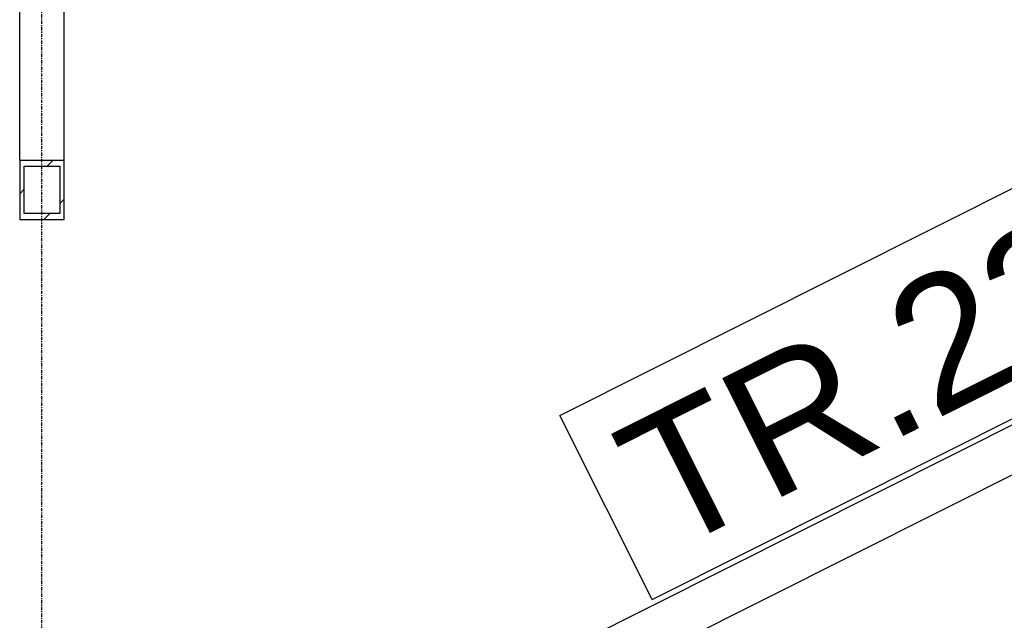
# Model space of a CAD drawing. Header units: millimetres. Extents: x -288865 to 11255, y 102926 to 380857.
# Tile 139 of 142: x -151269 to -150384, y 361492 to 362032. Entities that reach past the tile are written whole.
import ezdxf

# ---------------------------------------------------------------- set-up
doc = ezdxf.new("R2010")
doc.units = ezdxf.units.MM
doc.header["$MEASUREMENT"] = 0
doc.set_wipeout_variables(frame=1)
doc.linetypes.add('DXK_LINE_DOT3', pattern=[5.918699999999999, 2.979, -0.9799, 0.9799, -0.9799])
for name, color, linetype in [('TS_INNE_OBIEKTY', 7, 'Continuous'), ('TS_LINIE_WIDOCZNE', 7, 'Continuous'), ('TS_OPISY', 7, 'Continuous'), ('TS_OPISY_LINIE', 7, 'Continuous'), ('TS_OPISY_RAMKA', 7, 'Continuous'), ('TS_WYPELNIENIE', 7, 'Continuous')]:
    doc.layers.add(name, color=color, linetype=linetype)
doc.styles.add('ARIAL', font='arial.ttf')

# ---------------------------------------------------------------- blocks, each defined once
blk = doc.blocks.new('Part-66156026-1368 - 1303')
at = {"layer": 'TS_WYPELNIENIE', "linetype": 'Continuous'}
h = blk.add_hatch(dxfattribs=at)
h.set_pattern_fill('', color=256, scale=10, style=0, pattern_type=0)
h.set_pattern_definition([(45, (45690, 3854.531726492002), (-22.45064030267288, 22.45064030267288), [])])
h.paths.add_polyline_path([(45730, 3854.531726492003), (45690, 3854.531726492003), (45690, 3801.182968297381), (45730, 3801.182968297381)])
h.paths.add_polyline_path([(45694, 3806.517844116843), (45694, 3849.196850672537), (45726, 3849.196850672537), (45726, 3806.517844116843)])
at = {"layer": 'TS_INNE_OBIEKTY', "color": 1, "linetype": 'Continuous'}
for p, q in [((45690, 3854.531726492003), (45730, 3854.531726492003)), ((45690, 3854.531726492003), (45690, 3801.182968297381)), ((45694, 3806.517844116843), (45694, 3849.196850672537)), ((45694, 3849.196850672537), (45726, 3849.196850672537)), ((45726, 3849.196850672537), (45726, 3806.517844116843)), ((45730, 3801.182968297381), (45730, 3854.531726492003)), ((45726, 3806.517844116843), (45694, 3806.517844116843)), ((45690, 3801.182968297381), (45730, 3801.182968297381))]:
    blk.add_line(p, q, dxfattribs=at)
at = {"layer": 'TS_LINIE_WIDOCZNE', "color": 1, "linetype": 'Continuous'}
for p, q in [((45690, 3854.531726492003), (45690, 4137.23218696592)), ((45730, 3854.531726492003), (45730, 4137.23218696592))]:
    blk.add_line(p, q, dxfattribs=at)
blk = doc.blocks.new('Part-66156026-1469 - 1303')
at = {"layer": 'TS_LINIE_WIDOCZNE', "color": 1, "linetype": 'Continuous'}
for p, q in [((45840.47894941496, 3244.563324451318), (47793.00737915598, 4224.719951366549)), ((45929.63762475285, 3244.563324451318), (47882.16605449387, 4224.719951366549))]:
    blk.add_line(p, q, dxfattribs=at)
blk = doc.blocks.new('GridLine-66156026-1651 - 1303')
at = {"layer": 'TS_INNE_OBIEKTY', "color": 4, "linetype": 'DXK_LINE_DOT3'}
blk.add_line((45710, -610), (45710, 5914.298975), dxfattribs=at)
blk = doc.blocks.new('Mark-66156026-1911 - 1303')
blk.add_wipeout([(46677.15104856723, 3703.708847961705), (46621.07585396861, 3815.425330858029), (46215.55811283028, 3611.878945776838), (46271.633307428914, 3500.162462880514)]).dxf.layer = 'TS_OPISY_LINIE'
blk.add_wipeout([(46677.15104856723, 3703.708847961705), (46621.07585396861, 3815.425330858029), (46215.55811283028, 3611.878945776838), (46271.633307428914, 3500.162462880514)]).dxf.layer = 'TS_OPISY_LINIE'
at = {"layer": 'TS_OPISY_RAMKA', "linetype": 'Continuous'}
for p, q in [((46175.28296291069, 3625.228889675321), (46634.4151305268, 3855.710264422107)), ((46717.41322321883, 3690.37328546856), (46634.4151305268, 3855.710264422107)), ((46258.28105560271, 3459.891910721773), (46717.41322321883, 3690.37328546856)), ((46258.28105560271, 3459.891910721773), (46175.28296291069, 3625.228889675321))]:
    blk.add_line(p, q, dxfattribs=at)
at = {"layer": 'TS_OPISY', "style": 'ARIAL'}
blk.add_text('TR.23', height=119.384765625, rotation=26.6539966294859, dxfattribs=at).set_placement((46271.6333074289, 3500.162462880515))

msp = doc.modelspace()

# ---------------------------------------------------------------- block references
for name in ['GridLine-66156026-1651 - 1303', 'Part-66156026-1469 - 1303', 'Part-66156026-1368 - 1303']:
    msp.add_blockref(name, (-196958.5679124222, 358051.3271437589))

# ---------------------------------------------------------------- next in the draw order: block references
msp.add_blockref('Mark-66156026-1911 - 1303', (-196958.5679124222, 358051.3271437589))

doc.saveas('drawing.dxf')
